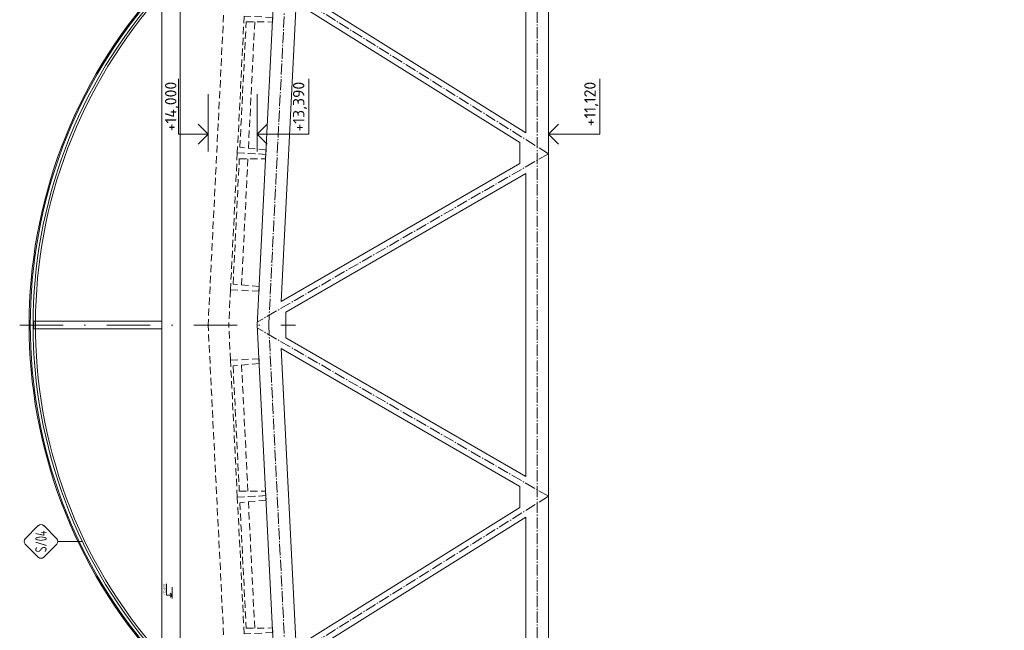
# Model space of a CAD drawing. Header units: millimetres. Extents: x -385852 to 693036, y -525006 to 444206.
# Tile 68 of 156: x 203315 to 211935, y 33627 to 38973. Entities that reach past the tile are written whole.
import ezdxf
from ezdxf.enums import TextEntityAlignment as Align

# ---------------------------------------------------------------- set-up
doc = ezdxf.new("R2010")
doc.units = ezdxf.units.MM
for name, pattern in [('AM_DIN_G_W050', [13.75, 9.75, -1.5, 1, -1.5]), ('CENTERX2', [101.6, 63.5, -12.7, 12.7, -12.7]), ('DASHDOT', [25.4, 12.7, -6.35, 0, -6.35]), ('HIDDEN', [9.525, 6.35, -3.175])]:
    doc.linetypes.add(name, pattern=pattern)
for name, color, linetype, lineweight in [('A99_N_kce-pohl', 7, 'Continuous', 9), ('A99_N_kce-rez-sil', 6, 'Continuous', 18), ('A99_N_koty-10-vysk', 160, 'Continuous', 9), ('A99_N_koty-50-vysk', 160, 'Continuous', 9), ('A99_N_leg-text', 7, 'Continuous', 9), ('A99_N_leg-text @ 200 VP14', 7, 'Continuous', 9), ('A99_N_leg-text @ 200 VP4', 7, 'Continuous', 9), ('A99_N_znaceni 50', 7, 'Continuous', 5), ('A99_S_kce-pohl', 61, 'Continuous', 5), ('A99_S_kce-rez-ten', 6, 'Continuous', 9), ('A99_S_osy', 1, 'CENTERX2', 5)]:
    doc.layers.add(name, color=color, linetype=linetype, lineweight=lineweight)
doc.styles.add('A99_kota', font='isocpeur.ttf', dxfattribs={"height": 2})
doc.styles.add('A99_popis', font='isocpeur.ttf')

# ---------------------------------------------------------------- blocks, each defined once
blk = doc.blocks.new('*U115')
at = {"color": 0, "linetype": 'ByBlock', "lineweight": -2}
blk.add_line((-3, 0), (7, 0), dxfattribs=at)
for points in [[(-1.75, 1.75), (0, 0), (1.75, 1.75)], [(0, 0), (0, 5), (0, 5), (10, 5)]]:
    blk.add_lwpolyline(points, dxfattribs=at)
at = {"color": 0, "linetype": 'ByBlock', "lineweight": -2, "style": 'A99_kota'}
for tag, p in [('VYSKA', (9.5, 7.75)), ('POPIS', (9.5, 4.5))]:
    blk.add_attdef(tag, text='', height=2, dxfattribs=at).set_placement(p, align=Align.TOP_RIGHT)
blk = doc.blocks.new('*U123')
at = {"color": 0, "linetype": 'ByBlock', "lineweight": -2}
blk.add_line((-3, 0), (7, 0), dxfattribs=at)
for points in [[(-1.75, -1.75), (0, 0), (1.75, -1.75)], [(0, 0), (0, -9), (0, -9), (9.7, -9)]]:
    blk.add_lwpolyline(points, dxfattribs=at)
at = {"color": 0, "linetype": 'ByBlock', "lineweight": -2, "style": 'A99_kota'}
for tag, p in [('VYSKA', (9.2, -6.25)), ('POPIS', (9.2, -9.5))]:
    blk.add_attdef(tag, text='', height=2, dxfattribs=at).set_placement(p, align=Align.TOP_RIGHT)
blk = doc.blocks.new('*U141')
at = {"color": 0, "linetype": 'ByBlock', "lineweight": -2}
blk.add_line((-3, 0), (7, 0), dxfattribs=at)
for points in [[(0, 0), (0, 5.2), (0, 5.2), (9.7, 5.2)], [(-1.75, 1.75), (0, 0), (1.75, 1.75)]]:
    blk.add_lwpolyline(points, dxfattribs=at)
at = {"color": 0, "linetype": 'ByBlock', "lineweight": -2, "style": 'A99_kota'}
for tag, p in [('VYSKA', (9.2, 7.55)), ('POPIS', (9.2, 4.7))]:
    blk.add_attdef(tag, text='', height=2, dxfattribs=at).set_placement(p, align=Align.TOP_RIGHT)
blk = doc.blocks.new('*U209')
at = {"color": 0}
for p, q in [((-0.72, 4.14), (-4.15, 0.71)), ((4.14, 0.71), (0.71, 4.14)), ((-4.15, -0.72), (-0.72, -4.15)), ((0.71, -4.15), (4.14, -0.72)), ((0, -4.45), (0, -10.89))]:
    blk.add_line(p, q, dxfattribs=at)
for centre, start, end in [((0, 3.42), 45, 135), ((-3.43, 0), 135, 225), ((3.42, 0), 315, 45), ((0, -3.43), 225, 315)]:
    blk.add_arc(centre, 1.01, start, end, dxfattribs=at)
at = {"color": 0, "linetype": 'ByBlock', "style": 'A99_popis', "width": 0.953108}
blk.add_attdef('SKLADBA', text='', height=3, rotation=0.0103, dxfattribs=at).set_placement((-2.86, -1.51), (2.86, -1.5), align=Align.FIT)
blk = doc.blocks.new('*U2652')
at = {"layer": 'A99_N_leg-text @ 200 VP14', "linetype": 'Continuous', "lineweight": 0, "insert": (162730, -32600), "char_height": 400, "width": 19240, "attachment_point": 1, "rotation": 90, "style": 'A99_kota'}
blk.add_mtext('\\A1;\\pi-1200,l1200,t1200,22800;^IPOZNÁMKA:\\P^INAVRŽENÉ STAVEBNÍ ÚPRAVY BYLY PROVEDENY NA ZÁKLADĚ  INVESTOREM PŘEDANÝCH ELEKTRONICKÝCH PODKLADŮ.\\P ^IPŘED PROVÁDĚNÍM STAVEBNÍCH ÚPRAV JE NUTNÉ VEŠKERÉ PRVKY PŘESNĚ ZAMĚŘIT, ZDALI JSOU V SOULADU S PROJEKTOVOU DOKUMENTACÍ A PROVÉST VIZUÁLNÍ KONTROLU.', dxfattribs=at)
at = {"layer": 'A99_N_leg-text @ 200 VP4', "linetype": 'Continuous', "lineweight": 0, "insert": (162730, -32600), "char_height": 400, "width": 19240, "attachment_point": 1, "rotation": 90, "style": 'A99_kota'}
blk.add_mtext('\\A1;\\pi-1200,l1200,t1200,22800;^IPOZNÁMKA:\\P^INAVRŽENÉ STAVEBNÍ ÚPRAVY BYLY PROVEDENY NA ZÁKLADĚ  INVESTOREM PŘEDANÝCH ELEKTRONICKÝCH PODKLADŮ.\\P ^IPŘED PROVÁDĚNÍM STAVEBNÍCH ÚPRAV JE NUTNÉ VEŠKERÉ PRVKY PŘESNĚ ZAMĚŘIT, ZDALI JSOU V SOULADU S PROJEKTOVOU DOKUMENTACÍ A PROVÉST VIZUÁLNÍ KONTROLU.', dxfattribs=at)

msp = doc.modelspace()

# ---------------------------------------------------------------- linework, layer by layer
at = {"layer": 'A99_N_kce-pohl', "lineweight": 5}
for points in [[(204560, 39040.5), (204560, 36300)], [(203450, 36335), (204560, 36335)], [(204560, 33557.5), (204560, 36300)], [(203450, 36265), (204560, 36265)]]:
    msp.add_lwpolyline(points, dxfattribs=at)
at = {"layer": 'A99_N_kce-pohl', "linetype": 'Continuous'}
for radius, start, end in [(4410, 137.90790836, 222.09209164), (4355, 137.90450928, 221.56923563)]:
    msp.add_arc((207807.5, 36300), radius, start, end, dxfattribs=at)
at = {"layer": 'A99_N_kce-rez-sil', "color": 1, "lineweight": 9}
msp.add_lwpolyline([(203435, 36264.9993), (203450, 36264.9993), (203450, 36335.0007), (203435, 36335.0007)], close=True, dxfattribs=at)
at = {"layer": 'A99_N_kce-rez-sil', "color": 1, "linetype": 'Continuous', "lineweight": 9}
for radius, start, end in [(4400, 137.90790836, 222.09209164), (4375, 137.90602861, 222.09397139)]:
    msp.add_arc((207807.5, 36300), radius, start, end, dxfattribs=at)
at = {"layer": 'A99_S_kce-pohl', "lineweight": 5}
for points in [[(205395, 36300), (205845, 45300)], [(207945, 36300), (207945, 43994.6542)], [(207745, 37983.9624), (207745, 40616.0376)], [(207745, 37983.9624), (205790.5859, 39205.4712)], [(205605.5065, 36505.1328), (205736.3229, 39121.4608)], [(207695, 37897.2876), (205736.3229, 39121.4608)], [(207695, 37713.2133), (207695, 37897.2876)], [(207695, 37713.2133), (205605.5065, 36505.1328)], [(207745, 37626.6107), (205645, 36412.4558)], [(207745, 36300), (207745, 37626.6107)], [(205645, 36300), (205645, 36412.4558)], [(205395, 36300), (205845, 27300)], [(205645, 36300), (205645, 36187.5442)], [(207745, 36300), (207745, 34973.3893)], [(207945, 36300), (207945, 28605.3458)], [(207745, 34973.3893), (205645, 36187.5442)], [(205605.5065, 36094.8672), (205736.3229, 33478.5392)], [(207695, 34886.7867), (205605.5065, 36094.8672)], [(207695, 34886.7867), (207695, 34702.7124)], [(207695, 34702.7124), (205736.3229, 33478.5392)], [(207745, 34616.0376), (205790.5859, 33394.5288)], [(207745, 34616.0376), (207745, 31983.9624)]]:
    msp.add_lwpolyline(points, dxfattribs=at)
at = {"layer": 'A99_S_kce-pohl', "color": 253, "linetype": 'AM_DIN_G_W050', "lineweight": 0, "ltscale": 10}
for points in [[(205494.8752, 36295.0062), (205944.8752, 45295.0062)], [(207845, 43994.6542), (207845, 43994.6542), (207845, 36300)], [(207945, 37800), (205545, 39300)], [(207945, 37800), (205396.3217, 36326.4331)], [(205494.8752, 36304.9938), (205944.8752, 27304.9938)], [(207845, 28605.3458), (207845, 28605.3458), (207845, 36300)], [(207945, 34800), (205396.3217, 36273.5669)], [(207945, 34800), (205545, 33300)]]:
    msp.add_lwpolyline(points, dxfattribs=at)
at = {"layer": 'A99_S_kce-rez-ten', "lineweight": 0}
msp.add_lwpolyline([(204720, 39042.5), (204720, 33557.5)], dxfattribs=at)
at = {"layer": 'A99_S_kce-rez-ten', "linetype": 'HIDDEN', "lineweight": 0, "ltscale": 10}
for points in [[(205100.4311, 39014.3216), (204964.8293, 36300)], [(205372.7565, 38953.9193), (205317.5458, 37848.7758)], [(205312.8817, 37755.414), (205257.671, 36650.2705)], [(205160.4572, 36608.3297), (205145.0408, 36300)], [(205100.4311, 33585.6784), (204964.8293, 36300)], [(205160.4572, 35991.6703), (205145.0408, 36300)], [(205312.8817, 34844.586), (205257.671, 35949.7295)], [(205372.7565, 33646.0807), (205317.5458, 34751.2242)]]:
    msp.add_lwpolyline(points, dxfattribs=at)
for points in [[(205529.8955, 38992.8664), (205280.2069, 39005.3403), (205220.3321, 37806.835), (205470.0207, 37794.3611), (205472.0165, 37834.3113), (205242.8019, 37855.7748), (205297.6872, 38954.4047), (205527.8997, 38952.9162)], [(205470.0207, 37794.3611), (205220.3321, 37806.835), (205160.4572, 36608.3297), (205410.1459, 36595.8558), (205412.1417, 36635.8059), (205182.9271, 36657.2695), (205237.8124, 37755.8994), (205468.0249, 37754.4109)], [(205470.0207, 34805.6389), (205220.3321, 34793.165), (205160.4572, 35991.6703), (205410.1459, 36004.1442), (205412.1417, 35964.1941), (205182.9271, 35942.7305), (205237.8124, 34844.1006), (205468.0249, 34845.5891)], [(205529.8955, 33607.1336), (205280.2069, 33594.6597), (205220.3321, 34793.165), (205470.0207, 34805.6389), (205472.0165, 34765.6887), (205242.8019, 34744.2252), (205297.6872, 33645.5953), (205527.8997, 33647.0838)]]:
    msp.add_lwpolyline(points, close=True, dxfattribs=at)
at = {"layer": 'A99_S_osy', "linetype": 'DASHDOT', "lineweight": 5, "ltscale": 30}
msp.add_lwpolyline([(203315, 36300), (205728.9443, 36300)], dxfattribs=at)

# ---------------------------------------------------------------- block references
at = {"layer": 'A99_N_koty-10-vysk', "lineweight": 5, "xscale": 10, "yscale": 10, "zscale": 10, "rotation": 90.00000000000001}
msp.add_blockref('*U115', (204650, 33935), dxfattribs=at).add_auto_attribs({'VYSKA': '+13,000'})
at = {"layer": 'A99_N_koty-50-vysk', "lineweight": 5, "xscale": 50, "yscale": 50, "zscale": 50, "rotation": 90.00000000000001}
for name, p, values in [('*U141', (204964.8293, 37970), {'VYSKA': '+14,000'}), ('*U123', (205395, 37970), {'VYSKA': '+13,390'}), ('*U123', (207945, 37970), {'VYSKA': '+11,120'})]:
    msp.add_blockref(name, p, dxfattribs=at).add_auto_attribs(values)
at = {"layer": 'A99_N_leg-text', "color": 1, "linetype": 'Continuous', "lineweight": 5}
msp.add_blockref('*U2652', (45700, -7800), dxfattribs=at)
at = {"layer": 'A99_N_znaceni 50', "lineweight": 5}
ref = msp.add_blockref('*U209', (203501.3362, 34405), dxfattribs=dict(at, xscale=33.325, yscale=33.325, zscale=33.325, rotation=89.99999999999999))
ref.add_attrib('SKLADBA', 'S/04', dxfattribs={"layer": '0', "color": 0, "linetype": 'ByBlock', "height": 100, "rotation": 90.01026364, "style": 'A99_popis', "width": 0.635246}).set_placement((203551.5163, 34309.5771), (203551.4822, 34500.151), align=Align.FIT)

doc.saveas('drawing.dxf')
